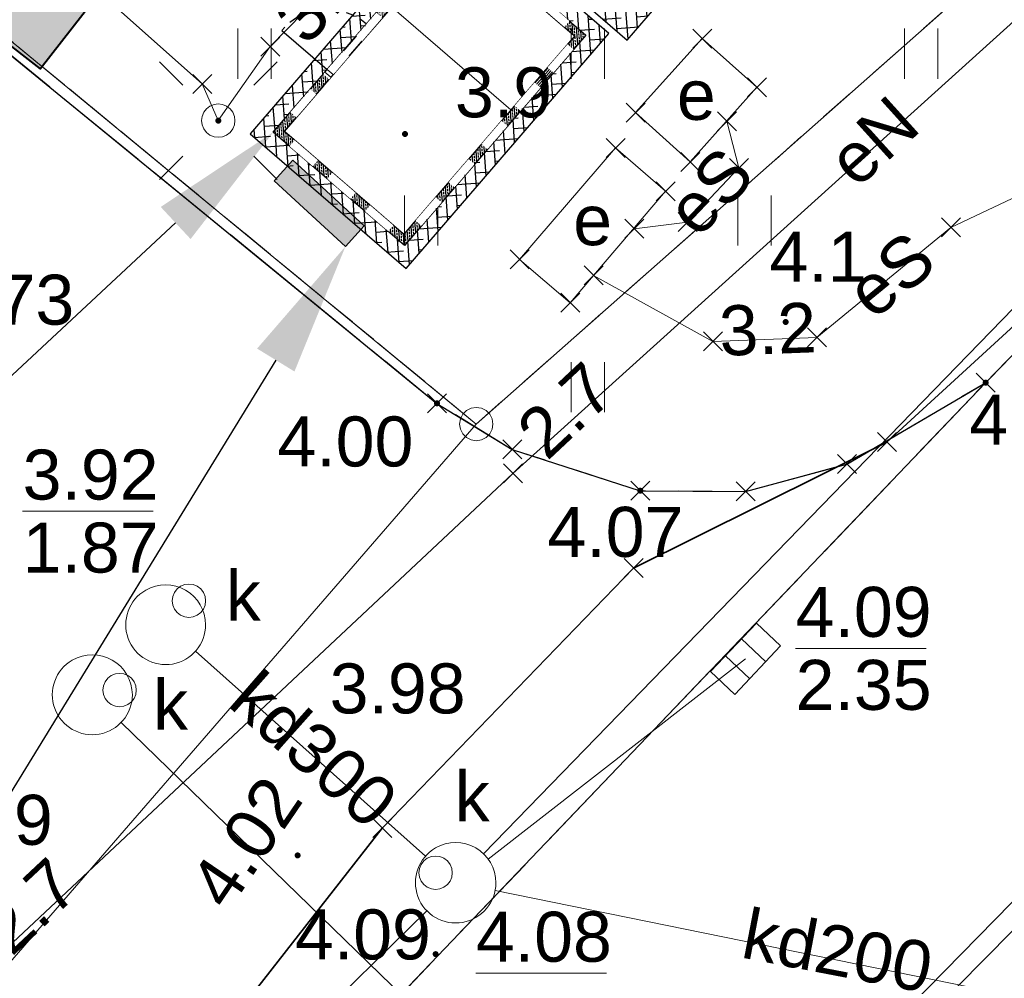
# Model space of a CAD drawing. Header units: millimetres. Extents: x 5469773 to 5470145, y 5911834 to 5911972.
# Tile 4 of 12: x 5469908 to 5469923, y 5911867 to 5911882. Entities that reach past the tile are written whole.
import ezdxf
from ezdxf import colors
from ezdxf.entities.mleader import LeaderData, LeaderLine
from ezdxf.enums import TextEntityAlignment as Align
from ezdxf.math import Vec2, Vec3

# ---------------------------------------------------------------- set-up
doc = ezdxf.new("R2010")
doc.units = ezdxf.units.MM
doc.set_wipeout_variables(frame=1)
for name, pattern in [('DASHED', [19.049999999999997, 12.7, -6.35]), ('PRZER1-1', [1, 0.5, -0.5]), ('PRZER2-1', [1.5, 1, -0.5]), ('PRZER3-1', [2, 1.5, -0.5])]:
    doc.linetypes.add(name, pattern=pattern)
for name, color, linetype in [('!!!_EV_miejsca ładowania', 3, 'Continuous'), ('_PROelCAD_PODKŁAD', 8, 'Continuous'), ('_PROelCAD_PROJ STACJA', 1, 'Continuous'), ('Ładowarka', 7, 'Continuous')]:
    doc.layers.add(name, color=color, linetype=linetype)
for name, color, linetype, lineweight in [('_PROelCAD_ODNOSNIKI_SZCZEGOL', 7, 'Continuous', 13), ('GEPPGD', 8, 'Continuous', 18), ('GESDZI', 8, 'Continuous', 18), ('GESUZY', 86, 'Continuous', 18), ('GSLKRW', 8, 'Continuous', 25), ('GSPPRB', 8, 'Continuous', 20), ('GSPWPN', 8, 'Continuous', 13), ('GSPWPN_O', 8, 'Continuous', 13), ('GSPWPS', 8, 'Continuous', 13), ('GSPWPS_O', 8, 'Continuous', 13), ('GSSKOA', 8, 'Continuous', 18), ('GSSUTR', 8, 'Continuous', 18), ('GULEPR', 8, 'Continuous', 18), ('GULEPR_O', 8, 'Continuous', 18), ('GULGPR', 8, 'Continuous', 18), ('GULKPR', 8, 'Continuous', 18), ('GULKPR_O', 8, 'Continuous', 18), ('GULLOB', 8, 'Continuous', 35), ('GUPELA', 8, 'Continuous', 18), ('GUPIWZ', 8, 'Continuous', 18), ('GUPKKS', 8, 'Continuous', 18), ('GUPPRZ_O', 8, 'Continuous', 18), ('GUSESE', 8, 'Continuous', 18), ('GUSESE_O', 8, 'Continuous', 18), ('GUSIWZ_O', 8, 'Continuous', 18), ('GUSKSD', 8, 'Continuous', 18)]:
    doc.layers.add(name, color=color, linetype=linetype, lineweight=lineweight)
doc.styles.add('Arial', font='arial.ttf')
doc.styles.get("Standard").update_dxf_attribs({"font": 'arial.ttf'})
pattern_1 = [(225, (5370833.893048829, 5942428.685594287), (44.90128060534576, -44.90128060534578), []), (225, (5370788.991768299, 5942428.685594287), (44.90128060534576, -44.90128060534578), [31.75, -15.875])]

# ---------------------------------------------------------------- blocks, each defined once
blk = doc.blocks.new('D_GSPPRB0')
at = {"color": 0, "lineweight": 20}
for points in [[(-0.1414, -0.1414), (0.1414, 0.1414)], [(-0.1414, 0.1414), (0.1414, -0.1414)]]:
    blk.add_lwpolyline(points, dxfattribs=at)
blk = doc.blocks.new('D_GSPWPS1')
blk.add_hatch(color=0).paths.add_polyline_path([(-0.045, 0), (-0.043467, -0.011647), (-0.038971, -0.0225), (-0.03182, -0.03182), (-0.0225, -0.038971), (-0.011647, -0.043467), (0, -0.045), (0.011647, -0.043467), (0.0225, -0.038971), (0.03182, -0.03182), (0.038971, -0.0225), (0.043467, -0.011647), (0.045, 0), (0.043467, 0.011647), (0.038971, 0.0225), (0.03182, 0.03182), (0.0225, 0.038971), (0.011647, 0.043467), (0, 0.045), (-0.011647, 0.043467), (-0.0225, 0.038971), (-0.03182, 0.03182), (-0.038971, 0.0225), (-0.043467, 0.011647)])
blk = doc.blocks.new('D_GUPKKS1')
at = {"color": 0}
blk.add_lwpolyline([(0.5, -0.25), (-0.5, -0.25), (-0.5, 0.25), (0.5, 0.25)], close=True, dxfattribs=at)
for points in [[(-0.175, -0.25), (-0.175, 0.25)], [(0.175, -0.25), (0.175, 0.25)]]:
    blk.add_lwpolyline(points, dxfattribs=at)
blk = doc.blocks.new('D_GUPIWZ1_1')
at = {"color": 0}
blk.add_lwpolyline([(0, 0.25), (0.064705, 0.241481), (0.125, 0.216506), (0.176777, 0.176777), (0.216506, 0.125), (0.241481, 0.064705), (0.25, 0), (0.241481, -0.064705), (0.216506, -0.125), (0.176777, -0.176777), (0.125, -0.216506), (0.064705, -0.241481), (0, -0.25), (-0.064705, -0.241481), (-0.125, -0.216506), (-0.176777, -0.176777), (-0.216506, -0.125), (-0.241481, -0.064705), (-0.25, 0), (-0.241481, 0.064705), (-0.216506, 0.125), (-0.176777, 0.176777), (-0.125, 0.216506), (-0.064705, 0.241481)], close=True, dxfattribs=at)
blk = doc.blocks.new('D_GEPPGD1_1')
at = {"color": 0}
blk.add_lwpolyline([(0, 0.25), (0.077254, 0.237764), (0.146946, 0.202254), (0.202254, 0.146946), (0.237764, 0.077254), (0.25, 0), (0.237764, -0.077254), (0.202254, -0.146946), (0.146946, -0.202254), (0.077254, -0.237764), (0, -0.25), (-0.077254, -0.237764), (-0.146946, -0.202254), (-0.202254, -0.146946), (-0.237764, -0.077254), (-0.25, 0), (-0.237764, 0.077254), (-0.202254, 0.146946), (-0.146946, 0.202254), (-0.077254, 0.237764)], close=True, dxfattribs=at)
blk = doc.blocks.new('D_GSPWPN1')
blk.add_hatch(color=0).paths.add_polyline_path([(-0.045, 0), (-0.043467, -0.011647), (-0.038971, -0.0225), (-0.03182, -0.03182), (-0.0225, -0.038971), (-0.011647, -0.043467), (0, -0.045), (0.011647, -0.043467), (0.0225, -0.038971), (0.03182, -0.03182), (0.038971, -0.0225), (0.043467, -0.011647), (0.045, 0), (0.043467, 0.011647), (0.038971, 0.0225), (0.03182, 0.03182), (0.0225, 0.038971), (0.011647, 0.043467), (0, 0.045), (-0.011647, 0.043467), (-0.0225, 0.038971), (-0.03182, 0.03182), (-0.038971, 0.0225), (-0.043467, 0.011647)])
blk = doc.blocks.new('D_GUPELA2')
blk.add_hatch(color=0).paths.add_polyline_path([(-0.001087, 0.044987), (0.011881, 0.043403), (0.021281, 0.03965), (0.030065, 0.033482), (0.038133, 0.023893), (0.043117, 0.012881), (0.044986, 0.001113), (0.044323, -0.007777), (0.040557, -0.019497), (0.033417, -0.030138), (0.024849, -0.037517), (0.013788, -0.042836), (0.002013, -0.044955), (-0.00982, -0.043916), (-0.020466, -0.040077), (-0.029541, -0.033946), (-0.036867, -0.025804), (-0.04187, -0.01649), (-0.04461, -0.005909), (-0.044532, 0.006476), (-0.041285, 0.017903), (-0.034764, 0.028574), (-0.024479, 0.03776), (-0.013449, 0.042943)])
at = {"color": 0}
for points in [[(-0.883883, 0.883883), (-0.53033, 0.53033)], [(0.883883, 0.883883), (0.53033, 0.53033)], [(-0.883883, -0.883883), (-0.53033, -0.53033)], [(0.883883, -0.883883), (0.53033, -0.53033)]]:
    blk.add_lwpolyline(points, dxfattribs=at)
blk = doc.blocks.new('D_GUPELA1')
at = {"color": 0}
blk.add_lwpolyline([(0, 0.25), (0.064705, 0.241481), (0.125, 0.216506), (0.176777, 0.176777), (0.216506, 0.125), (0.241481, 0.064705), (0.25, 0), (0.241481, -0.064705), (0.216506, -0.125), (0.176777, -0.176777), (0.125, -0.216506), (0.064705, -0.241481), (0, -0.25), (-0.064705, -0.241481), (-0.125, -0.216506), (-0.176777, -0.176777), (-0.216506, -0.125), (-0.241481, -0.064705), (-0.25, 0), (-0.241481, 0.064705), (-0.216506, 0.125), (-0.176777, 0.176777), (-0.125, 0.216506), (-0.064705, 0.241481)], close=True, dxfattribs=at)
blk = doc.blocks.new('D_GSSUTR1')
at = {"color": 0}
for points in [[(-0.25666, 0.36165), (-0.25666, -0.38835)], [(0.24334, -0.38835), (0.24334, 0.36165)]]:
    blk.add_lwpolyline(points, dxfattribs=at)
blk = doc.blocks.new('2504.PB.PZT.DWG.E00.v0_2025-08-14 - [PODKŁAD] PZT')
at = {"layer": 'GESDZI', "linetype": 'Continuous', "lineweight": 20, "elevation": 10.22}
for points in [[(5469881.636694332, 5911902.985140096), (5469914.76, 5911875.71), (5469944.32, 5911901.84), (5469949.159361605, 5911905.858966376)], [(5469949.159361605, 5911905.858966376), (5469944.32, 5911901.84), (5469914.76, 5911875.71), (5469905.46, 5911864.98), (5469920.35, 5911852.71), (5469938.97, 5911874.77), (5469961.971571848, 5911892.802248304)], [(5469876.066360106, 5911896.300813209), (5469871.05, 5911888.71), (5469905.46, 5911864.98), (5469914.76, 5911875.71), (5469881.636694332, 5911902.985140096)]]:
    blk.add_lwpolyline(points, dxfattribs=at)
at = {"layer": 'GESUZY', "linetype": 'PRZER1-1', "lineweight": 18, "elevation": 10.08}
for points in [[(5469949.159361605, 5911905.858966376), (5469944.32, 5911901.84), (5469914.76, 5911875.71), (5469881.636694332, 5911902.985140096)], [(5469881.636694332, 5911902.985140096), (5469914.76, 5911875.71), (5469944.32, 5911901.84), (5469949.159361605, 5911905.858966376)]]:
    blk.add_lwpolyline(points, dxfattribs=at)
at = {"layer": 'GSLKRW', "linetype": 'Continuous', "lineweight": 25, "elevation": 10.18}
for points in [[(5469951.602260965, 5911903.369446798), (5469949.33, 5911901.34), (5469941.73, 5911894.64), (5469935.2, 5911888.93), (5469928.65, 5911882.77), (5469922.4, 5911876.33), (5469912.02, 5911865.47)], [(5469899.25, 5911888.21), (5469905.43, 5911883.16), (5469914.17, 5911876.02), (5469915.3, 5911875.33), (5469917.22, 5911874.71), (5469918.8, 5911874.7), (5469920.32, 5911875.11), (5469922.4, 5911876.33)]]:
    blk.add_lwpolyline(points, dxfattribs=at)
at = {"layer": 'GSSKOA', "linetype": 'PRZER3-1', "lineweight": 18, "elevation": 10.18}
for points in [[(5469951.602260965, 5911903.369446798), (5469949.33, 5911901.34), (5469941.73, 5911894.64), (5469935.2, 5911888.93), (5469928.65, 5911882.77), (5469922.4, 5911876.33), (5469912.02, 5911865.47)], [(5469899.25, 5911888.21), (5469905.43, 5911883.16), (5469914.17, 5911876.02), (5469915.3, 5911875.33), (5469917.22, 5911874.71), (5469918.8, 5911874.7), (5469920.32, 5911875.11), (5469922.4, 5911876.33), (5469912.02, 5911865.47), (5469904.26, 5911857.14)]]:
    blk.add_lwpolyline(points, dxfattribs=at)
at = {"layer": 'GSSUTR', "linetype": 'PRZER2-1', "lineweight": 18, "elevation": 10.1}
blk.add_lwpolyline([(5469951.602260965, 5911903.369446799), (5469949.33, 5911901.34), (5469941.73, 5911894.64), (5469935.2, 5911888.93), (5469931.48, 5911885.47), (5469930.36, 5911886.85), (5469928.94, 5911885.73), (5469929.98, 5911884.17), (5469928.65, 5911882.77), (5469922.4, 5911876.33), (5469920.32, 5911875.11), (5469918.8, 5911874.7), (5469917.22, 5911874.71), (5469915.3, 5911875.33), (5469914.17, 5911876.02), (5469905.43, 5911883.16), (5469899.25, 5911888.21), (5469898.27, 5911889.38)], dxfattribs=at)
at = {"layer": 'GULEPR', "linetype": 'Continuous', "lineweight": 18, "elevation": 10.14}
for points in [[(5469916.52, 5911877.94), (5469918.31, 5911876.95), (5469919.87, 5911877.01), (5469921.88, 5911878.66), (5469923.71, 5911879.52), (5469926.03, 5911880.13), (5469930.27, 5911884.02), (5469935.43, 5911889.11), (5469938.19, 5911891.67), (5469947.67, 5911899.97), (5469950.96, 5911903.07), (5469951.46299288, 5911903.511372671)], [(5469941.87, 5911899.27), (5469940.97, 5911896.88), (5469935.94, 5911892.86), (5469926.22, 5911884.82), (5469915.31, 5911874.97), (5469907.32, 5911867.48), (5469906.66, 5911867.61), (5469896.62, 5911876.2), (5469887.7, 5911883.07), (5469879.6, 5911889.03), (5469877.8, 5911890.08), (5469876.44, 5911891.18), (5469874.9, 5911892.24), (5469873.502703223, 5911893.224459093)], [(5469938.71, 5911896.4), (5469932.98, 5911891.97), (5469933.24, 5911891.35), (5469932.48, 5911891.59), (5469927.99, 5911887.18), (5469924.52, 5911884.95), (5469921.77, 5911885.13), (5469919.77, 5911885.83), (5469917.95, 5911887.24), (5469917.45, 5911887.27), (5469911.67, 5911881.37), (5469910.89, 5911880.26), (5469910.65, 5911880.81), (5469901.6, 5911888.85), (5469899.98, 5911890.42), (5469905.17, 5911895.44), (5469906.15, 5911896.31)], [(5469917.13, 5911878.64), (5469917.93, 5911878.74), (5469918.7, 5911879.55), (5469918.52, 5911880.25)], [(5469901.648643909, 5911855.137721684), (5469902.1, 5911855.64), (5469904.24, 5911858.08), (5469908.08, 5911862.24), (5469909.24, 5911863.54), (5469910.23, 5911865.66), (5469913.35, 5911869.65), (5469917.12, 5911873.55), (5469920.92, 5911875.44), (5469923.79, 5911878.07), (5469923.71, 5911879.52), (5469921.88, 5911878.66), (5469919.87, 5911877.01), (5469918.31, 5911876.95), (5469916.52, 5911877.94)]]:
    blk.add_lwpolyline(points, dxfattribs=at)
at = {"layer": 'GULGPR', "linetype": 'Continuous', "lineweight": 18, "elevation": 10.14}
blk.add_lwpolyline([(5469913.33939202, 5911858.39654651), (5469919.13429709, 5911864.39511058), (5469928.08381109, 5911873.454776), (5469937.82351667, 5911882.68314704), (5469947.98319836, 5911892.5794671), (5469955.649734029, 5911899.244731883)], dxfattribs=at)
at = {"layer": 'GULKPR', "linetype": 'Continuous', "lineweight": 18, "elevation": 10.14}
for points in [[(5469930.09035279, 5911884.93781041), (5469914.87013477, 5911869.26269172)], [(5469928.0198854, 5911873.86172406), (5469918.05190737, 5911863.70010353)], [(5469910.54713645, 5911872.30220275), (5469913.99935587, 5911869.23091788)], [(5469918.8, 5911872.19), (5469914.93764512, 5911869.18485912)], [(5469909.43060822, 5911871.23186595), (5469917.19771275, 5911863.68976444)], [(5469925.88, 5911866.51), (5469915.04232737, 5911868.71623756)], [(5469914.01920263, 5911868.4078562), (5469908.18577055, 5911862.69160223)]]:
    blk.add_lwpolyline(points, dxfattribs=at)
at = {"layer": 'GULLOB', "linetype": 'Continuous', "lineweight": 35, "elevation": 10.12}
for points in [[(5469908.08, 5911862.24), (5469909.24, 5911863.54), (5469910.23, 5911865.66), (5469913.35, 5911869.65), (5469917.12, 5911873.55), (5469920.92, 5911875.44), (5469923.79, 5911878.07)], [(5469907.32, 5911867.48), (5469915.31, 5911874.97)]]:
    blk.add_lwpolyline(points, dxfattribs=at)
at = {"layer": 'GUPPRZ_O', "linetype": 'Continuous', "lineweight": 13, "elevation": 10.8, "flags": 128}
for points in [[(5469907.954694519, 5911874.404464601), (5469909.914694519, 5911874.404464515)], [(5469919.55, 5911872.345543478), (5469921.51, 5911872.345543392)], [(5469914.754093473, 5911867.472911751), (5469916.714093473, 5911867.472911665)]]:
    blk.add_lwpolyline(points, dxfattribs=at)
at = {"layer": 'GUSESE', "linetype": 'Continuous', "lineweight": 18, "elevation": 10.14}
for points in [[(5469917.15, 5911880.38), (5469918.15, 5911881.49), (5469918.97, 5911880.76), (5469917.97, 5911879.64)], [(5469916.17, 5911877.53), (5469915.41, 5911878.18), (5469916.85, 5911879.85), (5469917.6, 5911879.2)]]:
    blk.add_lwpolyline(points, close=True, dxfattribs=at)
at = {"layer": 'GUSKSD', "linetype": 'Continuous', "lineweight": 18, "elevation": 10.14}
for points in [[(5469910.69847515, 5911872.7, 0.577350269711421), (5469909.80076243, 5911873.21829468, 1.732050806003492)], [(5469909.60021027, 5911871.65, 0.577350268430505), (5469908.69989487, 5911872.16979734, 1.732050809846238)], [(5469915.05309062, 5911868.83, 0.577350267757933), (5469914.14845469, 5911869.3522918, 1.732050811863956)]]:
    blk.add_lwpolyline(points, format="xyb", close=True, dxfattribs=at)
at = {"layer": 'GEPPGD', "linetype": 'Continuous', "lineweight": 18}
blk.add_blockref('D_GEPPGD1_1', (5469914.76, 5911875.71, 10.24), dxfattribs=at)
at = {"layer": 'GSPPRB', "linetype": 'Continuous', "lineweight": 20}
for p in [(5469918.15, 5911881.49, 10.28), (5469911.67, 5911881.37, 10.28), (5469910.65, 5911880.81, 10.28), (5469918.97, 5911880.76, 10.28), (5469917.15, 5911880.38, 10.28), (5469918.52, 5911880.25, 10.28), (5469916.85, 5911879.85, 10.28), (5469917.97, 5911879.64, 10.28), (5469918.7, 5911879.55, 10.28), (5469917.6, 5911879.2, 10.28), (5469917.93, 5911878.74, 10.28), (5469917.13, 5911878.64, 10.28), (5469921.88, 5911878.66, 10.28), (5469915.41, 5911878.18, 10.28), (5469916.52, 5911877.94, 10.28), (5469916.17, 5911877.53, 10.28), (5469918.31, 5911876.95, 10.28), (5469919.87, 5911877.01, 10.28), (5469922.4, 5911876.33, 10.28), (5469914.17, 5911876.02, 10.28), (5469920.92, 5911875.44, 10.28), (5469915.3, 5911875.33, 10.28), (5469920.32, 5911875.11, 10.28), (5469915.31, 5911874.97, 10.28), (5469917.22, 5911874.71, 10.28), (5469918.8, 5911874.7, 10.28), (5469917.12, 5911873.55, 10.28), (5469913.35, 5911869.65, 10.28)]:
    blk.add_blockref('D_GSPPRB0', p, dxfattribs=at)
at = {"layer": 'GSPWPN', "linetype": 'Continuous', "lineweight": 13}
for p in [(5469913.69, 5911880.06, 10.08), (5469919.4, 5911877.24, 10.08)]:
    blk.add_blockref('D_GSPWPN1', p, dxfattribs=at)
at = {"layer": 'GSPWPS', "linetype": 'Continuous', "lineweight": 13}
for p in [(5469922.4, 5911876.33, 10.08), (5469914.17, 5911876.02, 10.08), (5469917.22, 5911874.71, 10.08), (5469911.81, 5911871.12, 10.08), (5469912.08, 5911869.24, 10.08), (5469914.15, 5911867.76, 10.08)]:
    blk.add_blockref('D_GSPWPS1', p, dxfattribs=at)
at = {"layer": 'GSSUTR', "linetype": 'Continuous', "lineweight": 18}
for p in [(5469911.439999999, 5911881.277970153, 10.1), (5469916.439999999, 5911881.277970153, 10.1), (5469921.439999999, 5911881.277970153, 10.1), (5469913.939999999, 5911878.777970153, 10.1), (5469918.939999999, 5911878.777970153, 10.1), (5469916.439999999, 5911876.277970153, 10.1)]:
    blk.add_blockref('D_GSSUTR1', p, dxfattribs=at)
at = {"layer": 'GUPELA', "linetype": 'Continuous', "lineweight": 18}
for name, p in [('D_GUPELA2', (5469910.89, 5911880.26, 10.15)), ('D_GUPELA1', (5469910.89, 5911880.26, 10.16))]:
    blk.add_blockref(name, p, dxfattribs=at)
at = {"layer": 'GUPIWZ', "linetype": 'Continuous', "lineweight": 18}
for p in [(5469910.45, 5911873.06, 10.18), (5469909.41, 5911871.72, 10.18), (5469914.15, 5911868.98, 10.18)]:
    blk.add_blockref('D_GUPIWZ1_1', p, dxfattribs=at)
at = {"layer": 'GUPKKS', "linetype": 'Continuous', "lineweight": 18, "rotation": 46.5450244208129}
blk.add_blockref('D_GUPKKS1', (5469918.8, 5911872.19, 10.16), dxfattribs=at)
at = {"layer": 'GSPWPN_O', "linetype": 'Continuous', "lineweight": 0, "style": 'Arial'}
for s, p in [('3.9', (5469914.44, 5911880.31, 10.8)), ('4.1', (5469919.158040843, 5911877.843676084, 10.8))]:
    blk.add_text(s, height=0.75, dxfattribs=at).set_placement(p)
at = {"layer": 'GSPWPS_O', "linetype": 'Continuous', "lineweight": 0, "style": 'Arial'}
for s, p in [('3.73', (5469906.69, 5911877.2, 10.8)), ('4.11', (5469922.154354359, 5911875.401998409, 10.8)), ('4.00', (5469911.776872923, 5911875.073528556, 10.8)), ('4.07', (5469915.827399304, 5911873.717898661, 10.8)), ('3.98', (5469912.56, 5911871.37, 10.8)), ('3.79', (5469906.36808228, 5911869.39884099, 10.8)), ('4.09', (5469912.04006745, 5911867.68030268, 10.8))]:
    blk.add_text(s, height=0.75, dxfattribs=at).set_placement(p)
blk.add_text('4.02', height=0.75, rotation=55.81233436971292, dxfattribs=at).set_placement((5469911.0358332, 5911868.38589735, 10.8))
at = {"layer": 'GULEPR_O', "linetype": 'Continuous', "lineweight": 0, "style": 'Arial'}
for s, rotation, p in [('eN', 42.07704251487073, (5469920.961668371, 5911879.677167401, 10.8)), ('eS', 46.45022139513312, (5469918.527706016, 5911878.94279802, 10.8)), ('eS', 39.38242360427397, (5469921.20964533, 5911877.662305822, 10.8)), ('eS', 39.38242360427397, (5469921.2105674, 5911877.663934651, 10.8))]:
    blk.add_text(s, height=0.75, rotation=rotation, dxfattribs=at).set_placement(p, align=Align.CENTER)
at = {"layer": 'GULKPR_O', "linetype": 'Continuous', "lineweight": 0, "style": 'Arial'}
for s, rotation, p in [('kd300', 318.3419454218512, (5469912.078175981, 5911870.547295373, 10.8)), ('kd200', 349.128153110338, (5469920.109361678, 5911867.444220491, 10.8))]:
    blk.add_text(s, height=0.75, rotation=rotation, dxfattribs=at).set_placement(p, align=Align.CENTER)
at = {"layer": 'GUPPRZ_O', "linetype": 'Continuous', "lineweight": 0, "style": 'Arial'}
for s, rotation, p in [('3.1', 46.77820707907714, (5469912.213325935, 5911881.363666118, 10.8)), ('3.2', 2.202589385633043, (5469918.418781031, 5911876.731610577, 10.8)), ('2.7', 43.15001059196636, (5469907.787607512, 5911867.710694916, 10.8))]:
    blk.add_text(s, height=0.75, rotation=rotation, dxfattribs=at).set_placement(p)
blk.add_text('2.7', height=0.75, rotation=43.15001059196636, dxfattribs=at).set_placement((5469916.882244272, 5911876.141131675, 10.8), align=Align.RIGHT)
for s, p in [('3.92', (5469907.954694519, 5911874.576964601, 10.8)), ('1.87', (5469907.954694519, 5911873.481964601, 10.8)), ('4.09', (5469919.55, 5911872.518043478, 10.8)), ('2.35', (5469919.55, 5911871.423043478, 10.8)), ('4.08', (5469914.754093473, 5911867.645411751, 10.8))]:
    blk.add_text(s, height=0.75, dxfattribs=at).set_placement(p)
at = {"layer": 'GUSESE_O', "linetype": 'Continuous', "lineweight": 0, "style": 'Arial'}
for p in [(5469918.060000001, 5911880.27197174, 10.8), (5469916.505, 5911878.392081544, 10.8)]:
    blk.add_text('e', height=0.75, dxfattribs=at).set_placement(p, align=Align.CENTER)
at = {"layer": 'GUSIWZ_O', "linetype": 'Continuous', "lineweight": 0, "style": 'Arial'}
for p in [(5469911.264476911, 5911872.760682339, 10.8), (5469910.173589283, 5911871.124350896, 10.8), (5469914.69875278, 5911869.750640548, 10.8)]:
    blk.add_text('k', height=0.75, dxfattribs=at).set_placement(p, align=Align.CENTER)
blk = doc.blocks.new('STACJA')
h = blk.add_hatch()
h.set_pattern_fill('ANSI33', color=256, scale=10, style=0)
h.set_pattern_definition(pattern_1)
h.paths.add_polyline_path([(5450463.026953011, 5917090.475233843), (5450463.026953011, 5916970.475233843), (5450163.062761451, 5916970.475233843), (5450163.062761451, 5916920.475233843), (5450163.062761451, 5916288.893649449), (5450163.062761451, 5916225.700476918), (5450163.062761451, 5916210.475233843), (5450043.062761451, 5916210.475233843), (5450043.062761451, 5916260.475233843), (5450043.062761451, 5917090.475233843)])
at = {"linetype": 'Continuous', "lineweight": 0}
h = blk.add_hatch(dxfattribs=at)
h.set_pattern_fill('ANSI31', color=256, scale=10, angle=45.00000000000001, style=0)
h.set_pattern_definition([(180, (5370833.893048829, 5942428.685594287), (-3.888253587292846e-15, -31.75), [])])
h.paths.add_polyline_path([(5451363.026953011, 5917090.475233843), (5451363.026953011, 5916970.475233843), (5450463.026953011, 5916970.475233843), (5450463.026953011, 5917090.475233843)])
h = blk.add_hatch()
h.set_pattern_fill('ANSI33', color=256, scale=10, style=0)
h.set_pattern_definition([(225, (5420415.441339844, 5931357.86225904), (44.90128060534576, -44.90128060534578), []), (225, (5420370.540059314, 5931357.86225904), (44.90128060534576, -44.90128060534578), [31.75, -15.875])])
h.paths.add_polyline_path([(5454004.518151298, 5914430.475233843), (5453871.312903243, 5914430.475233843), (5453088.109003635, 5914430.475233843), (5453088.109003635, 5914550.475233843), (5453262.91552727, 5914550.475233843), (5454183.062761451, 5914550.475233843), (5454183.062761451, 5914600.475233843), (5454183.062761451, 5916920.475233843), (5454183.062761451, 5916970.475233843), (5451363.026953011, 5916970.475233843), (5451363.026953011, 5917090.475233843), (5451413.026953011, 5917090.475233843), (5454303.062761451, 5917090.475233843), (5454303.062761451, 5914430.475233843)])
blk.add_hatch(color=256).paths.add_polyline_path([(5450752.153816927, 5917042.532674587, -1), (5450772.153816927, 5917042.532674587, -1)])
h = blk.add_hatch(dxfattribs=at)
h.set_pattern_fill('ANSI31', color=256, scale=10, angle=315, style=0)
h.set_pattern_definition([(270, (5370833.893048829, 5942428.685594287), (31.75, -5.832380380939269e-15), [])])
h.paths.add_polyline_path([(5450163.062761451, 5916210.475233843), (5450043.062761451, 5916210.475233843), (5450043.062761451, 5915310.475233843), (5450163.062761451, 5915310.475233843)])
at = {"lineweight": 9}
h = blk.add_hatch(dxfattribs=at)
h.set_pattern_fill('ANSI33', color=256, scale=10, style=0)
h.set_pattern_definition(pattern_1)
h.paths.add_polyline_path([(5450312.393046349, 5914550.475233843), (5450312.393046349, 5914430.475233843), (5450043.062761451, 5914430.475233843), (5450043.062761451, 5915260.475233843), (5450043.062761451, 5915310.475233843), (5450163.062761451, 5915310.475233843), (5450163.062761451, 5914600.475233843), (5450163.062761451, 5914550.475233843)])
h = blk.add_hatch(dxfattribs=at)
h.set_pattern_fill('ANSI33', color=256, scale=10, style=0)
h.set_pattern_definition([(225, (5390032.386315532, 5921340.114394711), (44.90128060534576, -44.90128060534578), []), (225, (5389987.485035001, 5921340.114394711), (44.90128060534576, -44.90128060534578), [31.75, -15.875])])
h.paths.add_polyline_path([(5452057.944902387, 5914550.475233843), (5452057.944902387, 5914430.475233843), (5451512.66085967, 5914430.475233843), (5451512.66085967, 5914550.475233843)])
h.paths.add_polyline_path([(5452165.15859393, 5915145.383983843), (5452165.15859393, 5915289.086483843), (5452241.20859393, 5915289.086483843), (5452241.20859393, 5915145.383983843)], flags=9)
at = {"lineweight": 0}
for p, q in [((5451662.991144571, 5914550.475233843), (5451662.991144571, 5916970.475233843)), ((5452982.93066397, 5914550.475233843), (5454183.062761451, 5914550.475233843))]:
    blk.add_line(p, q, dxfattribs=at)
for p, q in [((5450043.062761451, 5916260.475233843), (5449923.062761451, 5916260.475233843)), ((5450043.062761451, 5916260.475233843), (5449923.062761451, 5916260.475233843)), ((5450043.062761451, 5916260.475233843), (5450043.062761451, 5915260.475233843)), ((5450043.062761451, 5915260.475233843), (5450043.062761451, 5916260.475233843)), ((5450043.062761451, 5916260.475233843), (5450043.062761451, 5915260.475233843)), ((5450043.062761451, 5915260.475233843), (5450043.062761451, 5916260.475233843)), ((5451470.101870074, 5914550.475233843), (5452500.101870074, 5914550.475233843)), ((5453262.91552727, 5914550.475233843), (5454183.062761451, 5914550.475233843))]:
    blk.add_line(p, q)
at = {"lineweight": 30}
for points in [[(5450043.062761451, 5917090.475233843), (5454303.062761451, 5917090.475233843), (5454303.062761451, 5914430.475233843), (5450043.062761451, 5914430.475233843)], [(5450163.062761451, 5914550.475233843), (5450163.062761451, 5914600.475233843), (5450163.062761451, 5916920.475233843), (5450163.062761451, 5916970.475233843), (5454183.062761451, 5916970.475233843), (5454183.062761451, 5916920.475233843), (5454183.062761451, 5914600.475233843), (5454183.062761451, 5914550.475233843)], [(5451512.66085967, 5914550.475233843), (5450312.393046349, 5914550.475233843), (5450312.393046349, 5914430.475233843), (5451512.66085967, 5914430.475233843)], [(5453088.109003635, 5914550.475233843), (5452057.944902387, 5914550.475233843), (5452057.944902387, 5914430.475233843), (5453088.109003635, 5914430.475233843)]]:
    blk.add_lwpolyline(points, close=True, dxfattribs=at)
at = {"linetype": 'Continuous', "lineweight": 30}
blk.add_lwpolyline([(5450043.062761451, 5916210.475233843), (5450163.062761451, 5916210.475233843), (5450163.062761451, 5915310.475233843), (5450043.062761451, 5915310.475233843)], close=True, dxfattribs=at)
at = {"lineweight": 0}
blk.add_lwpolyline([(5450163.062761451, 5916288.893649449), (5450163.062761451, 5916288.893649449), (5450163.062761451, 5916225.700476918), (5450163.062761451, 5916225.700476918)], close=True, dxfattribs=at)
for points, z in [([(5450333.062761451, 5917090.475233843), (5450803.062761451, 5917090.475233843), (5450802.954034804, 5916970.475233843), (5450333.062942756, 5916970.475233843)], 8192), ([(5451108.062761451, 5917090.475233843), (5451578.062761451, 5917090.475233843), (5451577.954034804, 5916970.475233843), (5451108.062942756, 5916970.475233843)], 4096), ([(5451883.062761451, 5917090.475233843), (5452353.062761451, 5917090.475233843), (5452352.954034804, 5916970.475233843), (5451883.062942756, 5916970.475233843)], 8192), ([(5452658.062761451, 5917090.475233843), (5453128.062761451, 5917090.475233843), (5453127.954034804, 5916970.475233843), (5452658.062942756, 5916970.475233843)], 4096), ([(5450043.062761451, 5916290.475233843), (5450043.062761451, 5916760.475233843), (5450163.062761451, 5916760.475233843), (5450163.062761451, 5916290.475415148)], -384), ([(5454183.062761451, 5916290.475233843), (5454183.062761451, 5916760.475233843), (5454303.062761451, 5916760.475233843), (5454303.062761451, 5916290.475415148)], -384), ([(5450043.062761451, 5915525.475233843), (5450043.062761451, 5915995.475233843), (5450163.062761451, 5915995.475233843), (5450163.062761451, 5915525.475415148)], -384), ([(5454183.062761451, 5915525.475233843), (5454183.062761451, 5915995.475233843), (5454303.062761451, 5915995.475233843), (5454303.062761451, 5915525.475415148)], -384), ([(5450043.062761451, 5914760.475233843), (5450043.062761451, 5915230.475233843), (5450163.062761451, 5915230.475233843), (5450163.062761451, 5914760.475415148)], -384), ([(5454183.062761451, 5914760.475233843), (5454183.062761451, 5915230.475233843), (5454303.062761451, 5915230.475233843), (5454303.062761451, 5914760.475415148)], -384), ([(5450333.062761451, 5914550.475233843), (5450803.062761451, 5914550.475233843), (5450802.954034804, 5914430.475233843), (5450333.062942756, 5914430.475233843)], 8192), ([(5451108.062761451, 5914550.475233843), (5451578.062761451, 5914550.475233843), (5451577.954034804, 5914430.475233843), (5451108.062942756, 5914430.475233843)], 4096), ([(5451883.062761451, 5914550.475233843), (5452353.062761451, 5914550.475233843), (5452352.954034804, 5914430.475233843), (5451883.062942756, 5914430.475233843)], 8192), ([(5452658.062761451, 5914550.475233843), (5453128.062761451, 5914550.475233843), (5453127.954034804, 5914430.475233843), (5452658.062942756, 5914430.475233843)], 4096)]:
    blk.add_wipeout(points).translate(0, 0, z)
for points in [[(5453433.062761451, 5917090.475233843), (5453903.062761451, 5917090.475233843), (5453902.954034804, 5916970.475233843), (5453433.062942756, 5916970.475233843)], [(5453430.761380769, 5914550.475233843), (5453900.761380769, 5914550.475233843), (5453900.652654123, 5914430.475233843), (5453430.761562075, 5914430.475233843)]]:
    blk.add_wipeout(points)
h = blk.add_hatch()
h.set_pattern_fill('ANSI38', color=9, scale=50)
h.set_pattern_definition([(45, (5458227.582270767, 5914073.042004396), (-112.2532015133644, 112.2532015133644), []), (135, (5458227.582270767, 5914073.042004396), (-336.7596045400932, 112.2532015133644), [396.8750000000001, -238.125])])
h.paths.add_polyline_path([(5449793.062761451, 5914180.475233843), (5454553.062761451, 5914180.475233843), (5454553.062761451, 5917340.475233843), (5449793.062761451, 5917340.475233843)])
h.paths.add_polyline_path([(5450043.062761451, 5914430.475233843), (5454303.062761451, 5914430.475233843), (5454303.062761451, 5917090.475233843), (5450043.062761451, 5917090.475233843)], flags=16)
at = {"lineweight": 25}
for p, q in [((5450368.02695301, 5913340.475233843), (5450368.02695301, 5914430.475233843)), ((5453033.475096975, 5913510.475233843), (5453033.475096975, 5914430.475233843))]:
    blk.add_line(p, q, dxfattribs=at)
at = {"color": 8}
blk.add_lwpolyline([(5449793.062761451, 5917340.475233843), (5449793.062761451, 5914180.475233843), (5454553.062761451, 5914180.475233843), (5454553.062761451, 5917340.475233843)], close=True, dxfattribs=at)
at = {"lineweight": 15}
for points in [[(5450312.393046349, 5914550.475233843), (5450368.02695301, 5914550.475233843), (5450368.02695301, 5914430.475233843), (5450312.393046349, 5914430.475233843)], [(5451458.02695301, 5914550.475233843), (5451512.66085967, 5914550.475233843), (5451512.66085967, 5914430.475233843), (5451458.02695301, 5914430.475233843)], [(5453088.109003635, 5914550.475233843), (5453033.475096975, 5914550.475233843), (5453033.475096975, 5914430.475233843), (5453088.109003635, 5914430.475233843)]]:
    blk.add_lwpolyline(points, close=True, dxfattribs=at)
at = {"linetype": 'DASHED', "ltscale": 10}
for centre, radius, start, end in [((5450368.02695301, 5914430.475233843), 1090, 270, 0), ((5453033.578809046, 5914430.475233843), 920, 180, 270)]:
    blk.add_arc(centre, radius, start, end, dxfattribs=at)
blk = doc.blocks.new('EV1')
at = {"lineweight": 40, "true_color": 0xafd9aa}
h = blk.add_hatch(color=9, dxfattribs=at)
h.dxf.hatch_style = 1
h.paths.add_polyline_path([(0, 0), (2.5, 0), (2.500000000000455, 4.999999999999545), (4.547473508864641e-13, 4.999999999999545)])
at = {"color": 114, "lineweight": 40, "true_color": 0x139b48}
blk.add_lwpolyline([(0, 0), (2.5, 0), (2.500000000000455, 4.999999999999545), (4.547473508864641e-13, 4.999999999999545)], close=True, dxfattribs=at)
blk = doc.blocks.new('EV25')
at = {"layer": 'Ładowarka'}
blk.add_blockref('EV1', (-1.25, 0), dxfattribs=at)
at = {"layer": 'Ładowarka', "color": 7, "lineweight": 140, "true_color": 0xffffff, "insert": (-0.5215026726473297, 1.732054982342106), "char_height": 0.6991086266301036, "attachment_point": 1}
blk.add_mtext_dynamic_manual_height_columns('EV', width=0.5853332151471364, gutter_width=3.495543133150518, heights=[0], dxfattribs=at)
blk = doc.blocks.new('ZKŁ_1')
h = blk.add_hatch(color=1)
h.dxf.hatch_style = 1
h.paths.add_polyline_path([(0, 0), (0, 0.3785744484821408), (-1.322023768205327, 0.3785744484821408), (-1.322023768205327, 1.387778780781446e-17)])
at = {"color": 18, "lineweight": 30, "true_color": 0x000000}
blk.add_lwpolyline([(-1.322023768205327, 0), (0, 0), (0, 0.3785744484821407), (-1.322023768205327, 0.3785744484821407)], close=True, dxfattribs=at)

msp = doc.modelspace()

# ---------------------------------------------------------------- leaders
at = {"layer": '_PROelCAD_ODNOSNIKI_SZCZEGOL', "lineweight": 18}
ml = msp.add_multileader_mtext('Standard', dxfattribs=at)
ml.set_content('punkt zasilania: stacja\\Ptransformatorowa ANWIM', color=256)
ml.set_leader_properties()
ml.build(insert=Vec2(0, 0))
ml.multileader.update_dxf_attribs({"text_left_attachment_type": 6, "text_right_attachment_type": 6, "dogleg_length": 1, "arrow_head_size": 2})
ctx = ml.context
ctx.base_point, ctx.char_height, ctx.arrow_head_size, ctx.landing_gap_size, ctx.plane_origin = Vec3(5469877.624794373, 5911871.358816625, 10.1), 1.5, 2, 0.4, Vec3(5469945.572093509, 5911864.470483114, 10.1)
ctx.left_attachment, ctx.right_attachment, ctx.text_align_type = 6, 6, 2
notes = []
notes.append((ctx, [(0, (1, 1, 0), (5469902.332707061, 5911871.358816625, 10.1), (-1, 0), 0, [(0, [(5469911.714275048, 5911880.087496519, 10.1)], 256, [])])]))
ctx.mtext.insert, ctx.mtext.alignment, ctx.mtext.flow_direction = Vec3(5469901.932707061, 5911873.158816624, 10.1), 3, 5
ctx.mtext.has_bg_fill, ctx.mtext.bg_color, ctx.mtext.bg_scale_factor, ctx.mtext.bg_transparency, ctx.mtext.use_window_bg_color = 1, -939524096, 1.1, 0, 1
for ctx, leaders in notes:
    for number, flags, end, landing, length, lines in leaders:
        leader = LeaderData()
        leader.index, (leader.has_last_leader_line, leader.has_dogleg_vector, leader.attachment_direction) = number, flags
        leader.last_leader_point, leader.dogleg_vector, leader.dogleg_length = Vec3(end), Vec3(landing), length
        for number, points, colour, breaks in lines:
            line = LeaderLine()
            line.index, line.vertices, line.color, line.breaks = number, Vec3.list(points), colors.encode_raw_color(colour), breaks
            leader.lines.append(line)
        ctx.leaders.append(leader)

# ---------------------------------------------------------------- next in the draw order: block references
at = {"layer": '_PROelCAD_PODKŁAD'}
msp.add_blockref('2504.PB.PZT.DWG.E00.v0_2025-08-14 - [PODKŁAD] PZT', (0, 0), dxfattribs=at)

# ---------------------------------------------------------------- next in the draw order: block references
at = {"layer": '_PROelCAD_PROJ STACJA', "xscale": 0.0009774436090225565, "yscale": 0.0009774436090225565, "zscale": 0.0009774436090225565, "rotation": 229.2296085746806}
msp.add_blockref('STACJA', (5469015.035583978, 5919692.812037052, 10.1), dxfattribs=at)

# ---------------------------------------------------------------- next in the draw order: hatches: boundary and pattern name
h = msp.add_hatch()
h.set_pattern_fill('ANSI38', color=9, scale=0.04887218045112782, angle=-130.7703914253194)
h.set_pattern_definition([(274.2296085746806, (5469912.261007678, 5911880.834160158), (0.1547465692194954, 0.01144427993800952), []), (4.229608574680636, (5469912.261007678, 5911880.834160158), (0.2980488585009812, 0.1776351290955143), [0.3879229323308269, -0.2327537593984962])])
h.paths.add_polyline_path([(5469920.063473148, 5911884.992212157), (5469917.724283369, 5911887.009238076), (5469914.685978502, 5911883.485648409), (5469917.025168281, 5911881.468622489)])

# ---------------------------------------------------------------- next in the draw order: linework, layer by layer
at = {"color": 8, "elevation": 20.2}
msp.add_lwpolyline([(5469920.063473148, 5911884.992212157), (5469917.724283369, 5911887.009238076), (5469914.685978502, 5911883.485648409), (5469917.025168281, 5911881.468622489)], close=True, dxfattribs=at)

# ---------------------------------------------------------------- next in the draw order: block references
at = {"layer": '!!!_EV_miejsca ładowania', "color": 0, "lineweight": 25, "rotation": 322.077141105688}
msp.add_blockref('EV25', (5469907.233371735, 5911881.805678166, 10.2), dxfattribs=at)

# ---------------------------------------------------------------- next in the draw order: leaders
at = {"layer": '_PROelCAD_ODNOSNIKI_SZCZEGOL', "lineweight": 18}
ml = msp.add_multileader_mtext('Standard', dxfattribs=at)
ml.set_content('punkt zasilania: stacja\\Ptransformatorowa ANWIM', color=256)
ml.set_leader_properties()
ml.build(insert=Vec2(0, 0))
ml.multileader.update_dxf_attribs({"text_left_attachment_type": 6, "text_right_attachment_type": 6, "dogleg_length": 1, "arrow_head_size": 2})
ctx = ml.context
ctx.base_point, ctx.char_height, ctx.arrow_head_size, ctx.landing_gap_size, ctx.plane_origin = Vec3(5469877.624794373, 5911871.358816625, 10.1), 1.5, 2, 0.4, Vec3(5469945.572093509, 5911864.470483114, 10.1)
ctx.left_attachment, ctx.right_attachment, ctx.text_align_type = 6, 6, 2
notes = []
notes.append((ctx, [(0, (1, 1, 0), (5469902.332707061, 5911871.358816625, 10.1), (-1, 0), 0, [(0, [(5469911.714275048, 5911880.087496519, 10.1)], 256, [])])]))
ctx.mtext.insert, ctx.mtext.alignment, ctx.mtext.flow_direction = Vec3(5469901.932707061, 5911873.158816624, 10.1), 3, 5
ctx.mtext.has_bg_fill, ctx.mtext.bg_color, ctx.mtext.bg_scale_factor, ctx.mtext.bg_transparency, ctx.mtext.use_window_bg_color = 1, -939524096, 1.1, 0, 1
for ctx, leaders in notes:
    for number, flags, end, landing, length, lines in leaders:
        leader = LeaderData()
        leader.index, (leader.has_last_leader_line, leader.has_dogleg_vector, leader.attachment_direction) = number, flags
        leader.last_leader_point, leader.dogleg_vector, leader.dogleg_length = Vec3(end), Vec3(landing), length
        for number, points, colour, breaks in lines:
            line = LeaderLine()
            line.index, line.vertices, line.color, line.breaks = number, Vec3.list(points), colors.encode_raw_color(colour), breaks
            leader.lines.append(line)
        ctx.leaders.append(leader)

# ---------------------------------------------------------------- next in the draw order: leaders
ml = msp.add_multileader_mtext('Standard', dxfattribs=at)
ml.set_content('proj. st. trafo wg. odrębnego\\Popracowania', color=256)
ml.set_leader_properties()
ml.build(insert=Vec2(0, 0))
ml.multileader.update_dxf_attribs({"text_left_attachment_type": 6, "text_right_attachment_type": 6, "dogleg_length": 1, "arrow_head_size": 2})
ctx = ml.context
ctx.base_point, ctx.char_height, ctx.arrow_head_size, ctx.landing_gap_size, ctx.plane_origin = Vec3(5469935.78473489, 5911886.125543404, 10.1), 1.5, 2, 0.4, Vec3(5469905.683872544, 5911902.919934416, 10.1)
ctx.left_attachment, ctx.right_attachment = 6, 6
notes = []
notes.append((ctx, [(0, (1, 1, 0), (5469934.78473489, 5911886.125543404, 10.1), (1, 0), 1, [(0, [(5469918.8, 5911885.305865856, 10.1)], 256, [])])]))
ctx.mtext.insert, ctx.mtext.flow_direction = Vec3(5469936.18473489, 5911888.041982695, 10.1), 5
ctx.mtext.has_bg_fill, ctx.mtext.bg_color, ctx.mtext.bg_scale_factor, ctx.mtext.bg_transparency, ctx.mtext.use_window_bg_color = 1, -939524096, 1.1, 0, 1
ml = msp.add_multileader_mtext('Standard', dxfattribs=at)
ml.set_content('proj. ZKŁ', color=256)
ml.set_leader_properties()
ml.build(insert=Vec2(0, 0))
ml.multileader.update_dxf_attribs({"text_left_attachment_type": 6, "text_right_attachment_type": 6, "dogleg_length": 0, "arrow_head_size": 2})
ctx = ml.context
ctx.base_point, ctx.char_height, ctx.arrow_head_size, ctx.landing_gap_size, ctx.plane_origin = Vec3(5469894.577521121, 5911863.490192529), 1.5, 2, 0.4, Vec3(5469929.018374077, 5911856.212128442)
ctx.left_attachment, ctx.right_attachment, ctx.text_align_type = 6, 6, 2
notes.append((ctx, [(1, (1, 1, 0), (5469903.667425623, 5911863.490192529), (-1, 0), 0, [(0, [(5469912.797649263, 5911878.374504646)], 0, [])])]))
ctx.mtext.insert, ctx.mtext.alignment, ctx.mtext.flow_direction = Vec3(5469903.267425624, 5911865.431188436), 3, 5
ctx.mtext.has_bg_fill, ctx.mtext.bg_color, ctx.mtext.bg_scale_factor, ctx.mtext.bg_transparency, ctx.mtext.use_window_bg_color = 1, -939524096, 1.1, 0, 1
for ctx, leaders in notes:
    for number, flags, end, landing, length, lines in leaders:
        leader = LeaderData()
        leader.index, (leader.has_last_leader_line, leader.has_dogleg_vector, leader.attachment_direction) = number, flags
        leader.last_leader_point, leader.dogleg_vector, leader.dogleg_length = Vec3(end), Vec3(landing), length
        for number, points, colour, breaks in lines:
            line = LeaderLine()
            line.index, line.vertices, line.color, line.breaks = number, Vec3.list(points), colors.encode_raw_color(colour), breaks
            leader.lines.append(line)
        ctx.leaders.append(leader)

# ---------------------------------------------------------------- next in the draw order: block references
at = {"xscale": 1.1, "yscale": 1.1, "zscale": 1.1, "rotation": 137.350433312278}
msp.add_blockref('ZKŁ_1', (5469912.010187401, 5911879.6660514, 10.1), dxfattribs=at)

doc.saveas('drawing.dxf')
